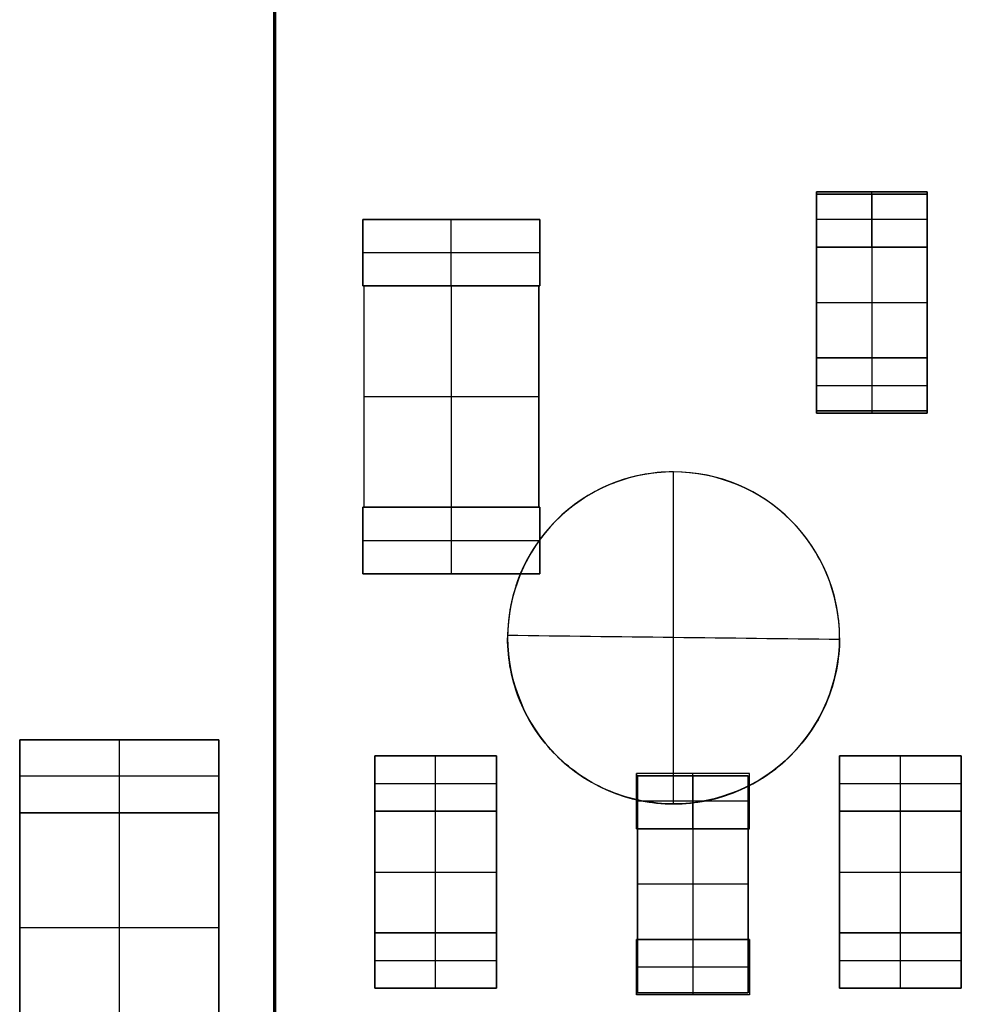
# Model space of a CAD drawing. Header units: millimetres. Extents: x -68 to 68, y -70 to 54.
# Tile 51 of 83: x -26.95 to -22.7, y -18.35 to -13.9. Entities that reach past the tile are written whole.
import ezdxf

# ---------------------------------------------------------------- set-up
doc = ezdxf.new("R2010")
doc.units = ezdxf.units.MM
doc.layers.add('Layer 01', color=7, linetype='Continuous', true_color=0x000000)

# ---------------------------------------------------------------- blocks, each defined once
blk = doc.blocks.new('User_Library-RES_0402_RES_0402_Plate_1.step')
at = {"layer": 'Layer 01', "color": 250, "true_color": 0x2d2d2d}
for p, q in [((-0.25, 0.34), (-0.25, 0.352)), ((-0.25, 0.352), (0.25, 0.352)), ((-0.25, 0.346, 0.25), (0.25, 0.346, 0.25)), ((-0.25, 0.346, -0.25), (0.25, 0.346, -0.25)), ((-0.25, 0.346, -0.25), (-0.25, 0.346, 0.25)), ((-0.25, 0.34), (0.25, 0.34)), ((0, 0.34, 0.25), (0, 0.352, 0.25)), ((0, 0.34, -0.25), (0, 0.352, -0.25)), ((0, 0.352, 0.25), (0, 0.352, -0.25)), ((0, 0.34, 0.25), (0, 0.34, -0.25)), ((0.25, 0.34), (0.25, 0.352)), ((0.25, 0.346, -0.25), (0.25, 0.346, 0.25))]:
    blk.add_line(p, q, dxfattribs=at)
for points in [[(0.25, 0.352, 0.25), (0, 0.352, 0.25), (-0.25, 0.352, 0.25)], [(-0.25, 0.352, 0.25), (-0.25, 0.346, 0.25), (-0.25, 0.34, 0.25)], [(0.25, 0.352, -0.25), (0, 0.352, -0.25), (-0.25, 0.352, -0.25)], [(-0.25, 0.352, -0.25), (-0.25, 0.346, -0.25), (-0.25, 0.34, -0.25)], [(-0.25, 0.352, 0.25), (-0.25, 0.352), (-0.25, 0.352, -0.25)], [(-0.25, 0.34, -0.25), (0, 0.34, -0.25), (0.25, 0.34, -0.25)], [(0.25, 0.34, 0.25), (0, 0.34, 0.25), (-0.25, 0.34, 0.25)], [(-0.25, 0.34, 0.25), (-0.25, 0.34), (-0.25, 0.34, -0.25)], [(0.25, 0.34, 0.25), (0.25, 0.346, 0.25), (0.25, 0.352, 0.25)], [(0.25, 0.34, -0.25), (0.25, 0.346, -0.25), (0.25, 0.352, -0.25)], [(0.25, 0.352, -0.25), (0.25, 0.352), (0.25, 0.352, 0.25)], [(0.25, 0.34, -0.25), (0.25, 0.34), (0.25, 0.34, 0.25)]]:
    blk.add_open_spline(points, degree=2, dxfattribs=at)
blk = doc.blocks.new('User_Library-RES_0402_RES_0402_Lead_1.step')
at = {"layer": 'Layer 01', "color": 254, "true_color": 0xc8c8dc}
for p, q in [((0.25, 0), (0.25, 0.35)), ((0.25, 0.35), (0.5, 0.35)), ((0.375, 0, 0.25), (0.375, 0.35, 0.25)), ((0.375, 0, -0.25), (0.375, 0.35, -0.25)), ((0.375, 0.35, 0.25), (0.375, 0.35, -0.25)), ((0.5, 0), (0.5, 0.35)), ((0.25, 0.175, -0.25), (0.25, 0.175, 0.25)), ((0.25, 0.175, 0.25), (0.5, 0.175, 0.25)), ((0.25, 0.175, -0.25), (0.5, 0.175, -0.25)), ((0.5, 0.175, -0.25), (0.5, 0.175, 0.25)), ((0.25, 0), (0.5, 0)), ((0.375, 0, 0.25), (0.375, 0, -0.25))]:
    blk.add_line(p, q, dxfattribs=at)
for points in [[(0.25, 0.35, -0.25), (0.25, 0.175, -0.25), (0.25, 0, -0.25)], [(0.25, 0, 0.25), (0.25, 0.175, 0.25), (0.25, 0.35, 0.25)], [(0.25, 0.35, 0.25), (0.25, 0.35), (0.25, 0.35, -0.25)], [(0.5, 0.35, 0.25), (0.375, 0.35, 0.25), (0.25, 0.35, 0.25)], [(0.5, 0.35, -0.25), (0.375, 0.35, -0.25), (0.25, 0.35, -0.25)], [(0.5, 0, 0.25), (0.5, 0.175, 0.25), (0.5, 0.35, 0.25)], [(0.5, 0, -0.25), (0.5, 0.175, -0.25), (0.5, 0.35, -0.25)], [(0.5, 0.35, 0.25), (0.5, 0.35), (0.5, 0.35, -0.25)], [(0.25, 0, -0.25), (0.25, 0), (0.25, 0, 0.25)], [(0.25, 0, 0.25), (0.375, 0, 0.25), (0.5, 0, 0.25)], [(0.25, 0, -0.25), (0.375, 0, -0.25), (0.5, 0, -0.25)], [(0.5, 0, -0.25), (0.5, 0), (0.5, 0, 0.25)]]:
    blk.add_open_spline(points, degree=2, dxfattribs=at)
blk = doc.blocks.new('User_Library-RES_0402_RES_0402_Body_1.step')
at = {"layer": 'Layer 01', "color": 7, "true_color": 0xffffff}
for p, q in [((-0.49, 0.34), (0.49, 0.34)), ((-0.49, 0.01), (-0.49, 0.34)), ((0, 0.34, 0.2505), (0, 0.34, -0.2505)), ((0, 0.01, 0.2505), (0, 0.34, 0.2505)), ((0, 0.01, -0.2505), (0, 0.34, -0.2505)), ((0.49, 0.34), (0.49, 0.01)), ((-0.49, 0.175, 0.2505), (0.49, 0.175, 0.2505)), ((-0.49, 0.175, 0.2505), (-0.49, 0.175, -0.2505)), ((-0.49, 0.175, -0.2505), (0.49, 0.175, -0.2505)), ((0.49, 0.175, -0.2505), (0.49, 0.175, 0.2505)), ((-0.49, 0.01), (0.49, 0.01)), ((0, 0.01, 0.2505), (0, 0.01, -0.2505))]:
    blk.add_line(p, q, dxfattribs=at)
for points in [[(0.49, 0.34, -0.2505), (0, 0.34, -0.2505), (-0.49, 0.34, -0.2505)], [(-0.49, 0.34, -0.2505), (-0.49, 0.34), (-0.49, 0.34, 0.2505)], [(-0.49, 0.34, 0.2505), (0, 0.34, 0.2505), (0.49, 0.34, 0.2505)], [(-0.49, 0.34, 0.2505), (-0.49, 0.175, 0.2505), (-0.49, 0.01, 0.2505)], [(-0.49, 0.34, -0.2505), (-0.49, 0.175, -0.2505), (-0.49, 0.01, -0.2505)], [(0.49, 0.34, 0.2505), (0.49, 0.34), (0.49, 0.34, -0.2505)], [(0.49, 0.01, 0.2505), (0.49, 0.175, 0.2505), (0.49, 0.34, 0.2505)], [(0.49, 0.01, -0.2505), (0.49, 0.175, -0.2505), (0.49, 0.34, -0.2505)], [(-0.49, 0.01, 0.2505), (0, 0.01, 0.2505), (0.49, 0.01, 0.2505)], [(-0.49, 0.01, -0.2505), (-0.49, 0.01), (-0.49, 0.01, 0.2505)], [(-0.49, 0.01, -0.2505), (0, 0.01, -0.2505), (0.49, 0.01, -0.2505)], [(0.49, 0.01, 0.2505), (0.49, 0.01), (0.49, 0.01, -0.2505)]]:
    blk.add_open_spline(points, degree=2, dxfattribs=at)
blk = doc.blocks.new('User_Library-RES_0402.step')
at = {"layer": 'Layer 01', "extrusion": (-1.15805e-23, -1.32349e-23, -1), "rotation": 359.9999999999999}
blk.add_blockref('User_Library-RES_0402_RES_0402_Lead_1.step', (0, 0), dxfattribs=at)
at = {"layer": 'Layer 01'}
for name in ['User_Library-RES_0402_RES_0402_Body_1.step', 'User_Library-RES_0402_RES_0402_Plate_1.step', 'User_Library-RES_0402_RES_0402_Lead_1.step']:
    blk.add_blockref(name, (0, 0), dxfattribs=at)
blk = doc.blocks.new('R8.step')
at = {"layer": 'Layer 01', "extrusion": (-1, -1.19249e-08, -4.37114e-08)}
blk.add_blockref('User_Library-RES_0402.step', (35.1749, 0, -36.8957), dxfattribs=at)
blk = doc.blocks.new('Extruded-14.step')
at = {"layer": 'Layer 01', "color": 9, "true_color": 0xc0c0c0}
for p, q in [((-0.275, 0.125, 0.275), (0.275, 0.125, 0.275)), ((-0.275, -0.125, 0.275), (-0.275, 0.125, 0.275)), ((0, 0.125, 0.55), (0, 0.125)), ((0, -0.125), (0, 0.125)), ((0, -0.125, 0.55), (0, 0.125, 0.55)), ((0.275, -0.125, 0.275), (0.275, 0.125, 0.275)), ((-0.275, 0), (-0.275, 0, 0.55)), ((-0.275, 0), (0.275, 0)), ((-0.275, 0, 0.55), (0.275, 0, 0.55)), ((0.275, 0), (0.275, 0, 0.55)), ((-0.275, -0.125, 0.275), (0.275, -0.125, 0.275)), ((0, -0.125, 0.55), (0, -0.125))]:
    blk.add_line(p, q, dxfattribs=at)
for points in [[(-0.275, 0.125), (-0.275, 0.125, 0.275), (-0.275, 0.125, 0.55)], [(-0.275, 0.125, 0.55), (0, 0.125, 0.55), (0.275, 0.125, 0.55)], [(0.275, 0.125), (0, 0.125), (-0.275, 0.125)], [(-0.275, -0.125, 0.55), (-0.275, 0, 0.55), (-0.275, 0.125, 0.55)], [(-0.275, 0.125), (-0.275, 0), (-0.275, -0.125)], [(0.275, 0.125, 0.55), (0.275, 0.125, 0.275), (0.275, 0.125)], [(0.275, 0.125, 0.55), (0.275, 0, 0.55), (0.275, -0.125, 0.55)], [(0.275, -0.125), (0.275, 0), (0.275, 0.125)], [(0.275, -0.125, 0.55), (0, -0.125, 0.55), (-0.275, -0.125, 0.55)], [(-0.275, -0.125, 0.55), (-0.275, -0.125, 0.275), (-0.275, -0.125)], [(-0.275, -0.125), (0, -0.125), (0.275, -0.125)], [(0.275, -0.125, 0.55), (0.275, -0.125, 0.275), (0.275, -0.125)]]:
    blk.add_open_spline(points, degree=2, dxfattribs=at)
blk = doc.blocks.new('8035386624.step')
at = {"layer": 'Layer 01'}
blk.add_blockref('Extruded-14.step', (0, 0), dxfattribs=at)
blk = doc.blocks.new('Extruded-11.step')
at = {"layer": 'Layer 01', "color": 9, "true_color": 0xcfc9b5}
for p, q in [((-0.275, -0.275, 0.275), (-0.275, 0.275, 0.275)), ((-0.275, 0.275, 0.275), (0.275, 0.275, 0.275)), ((0, 0.275, 0.55), (0, 0.275)), ((0, -0.275), (0, 0.275)), ((0, -0.275, 0.55), (0, 0.275, 0.55)), ((0.275, -0.275, 0.275), (0.275, 0.275, 0.275)), ((-0.275, 0), (-0.275, 0, 0.55)), ((-0.275, 0), (0.275, 0)), ((-0.275, 0, 0.55), (0.275, 0, 0.55)), ((0.275, 0), (0.275, 0, 0.55)), ((-0.275, -0.275, 0.275), (0.275, -0.275, 0.275)), ((0, -0.275, 0.55), (0, -0.275))]:
    blk.add_line(p, q, dxfattribs=at)
for points in [[(-0.275, -0.275, 0.55), (-0.275, 0, 0.55), (-0.275, 0.275, 0.55)], [(-0.275, 0.275, 0.55), (-0.275, 0.275, 0.275), (-0.275, 0.275)], [(-0.275, 0.275), (-0.275, 0), (-0.275, -0.275)], [(-0.275, 0.275, 0.55), (0, 0.275, 0.55), (0.275, 0.275, 0.55)], [(0.275, 0.275), (0, 0.275), (-0.275, 0.275)], [(0.275, 0.275, 0.55), (0.275, 0.275, 0.275), (0.275, 0.275)], [(0.275, 0.275, 0.55), (0.275, 0, 0.55), (0.275, -0.275, 0.55)], [(0.275, -0.275), (0.275, 0), (0.275, 0.275)], [(-0.275, -0.275), (-0.275, -0.275, 0.275), (-0.275, -0.275, 0.55)], [(0.275, -0.275, 0.55), (0, -0.275, 0.55), (-0.275, -0.275, 0.55)], [(-0.275, -0.275), (0, -0.275), (0.275, -0.275)], [(0.275, -0.275, 0.55), (0.275, -0.275, 0.275), (0.275, -0.275)]]:
    blk.add_open_spline(points, degree=2, dxfattribs=at)
blk = doc.blocks.new('6272061424.step')
at = {"layer": 'Layer 01'}
blk.add_blockref('Extruded-11.step', (0, 0), dxfattribs=at)
blk = doc.blocks.new('C178.step')
at = {"layer": 'Layer 01'}
for name, p in [('8035386624.step', (37.025, -37.3478, -2.1514)), ('6272061424.step', (37.025, -37.7478, -2.1514)), ('8035386624.step', (37.025, -38.1478, -2.1514))]:
    blk.add_blockref(name, p, dxfattribs=at)
blk = doc.blocks.new('User_Library-CAP_0603_CAP_0603_Lead_1.step')
at = {"layer": 'Layer 01', "color": 253, "true_color": 0xb4b4b4}
for p, q in [((0.5, 0), (0.5, 0.8)), ((0.5, 0.8), (0.8, 0.8)), ((0.65, 0, 0.4), (0.65, 0.8, 0.4)), ((0.65, 0, -0.4), (0.65, 0.8, -0.4)), ((0.65, 0.8, 0.4), (0.65, 0.8, -0.4)), ((0.8, 0), (0.8, 0.8)), ((0.5, 0.4, -0.4), (0.5, 0.4, 0.4)), ((0.5, 0.4, 0.4), (0.8, 0.4, 0.4)), ((0.5, 0.4, -0.4), (0.8, 0.4, -0.4)), ((0.8, 0.4, -0.4), (0.8, 0.4, 0.4)), ((0.5, 0), (0.8, 0)), ((0.65, 0, 0.4), (0.65, 0, -0.4))]:
    blk.add_line(p, q, dxfattribs=at)
for points in [[(0.5, 0.8, -0.4), (0.5, 0.4, -0.4), (0.5, 0, -0.4)], [(0.5, 0, 0.4), (0.5, 0.4, 0.4), (0.5, 0.8, 0.4)], [(0.5, 0.8, 0.4), (0.5, 0.8), (0.5, 0.8, -0.4)], [(0.8, 0.8, 0.4), (0.65, 0.8, 0.4), (0.5, 0.8, 0.4)], [(0.8, 0.8, -0.4), (0.65, 0.8, -0.4), (0.5, 0.8, -0.4)], [(0.8, 0, 0.4), (0.8, 0.4, 0.4), (0.8, 0.8, 0.4)], [(0.8, 0, -0.4), (0.8, 0.4, -0.4), (0.8, 0.8, -0.4)], [(0.8, 0.8, 0.4), (0.8, 0.8), (0.8, 0.8, -0.4)], [(0.5, 0, -0.4), (0.5, 0), (0.5, 0, 0.4)], [(0.5, 0, 0.4), (0.65, 0, 0.4), (0.8, 0, 0.4)], [(0.5, 0, -0.4), (0.65, 0, -0.4), (0.8, 0, -0.4)], [(0.8, 0, -0.4), (0.8, 0), (0.8, 0, 0.4)]]:
    blk.add_open_spline(points, degree=2, dxfattribs=at)
blk = doc.blocks.new('User_Library-CAP_0603_CAP_0603_Body_1.step')
at = {"layer": 'Layer 01', "color": 33, "true_color": 0xaf9978}
for p, q in [((-0.5, 0.795), (0.5, 0.795)), ((-0.5, 0.005), (-0.5, 0.795)), ((0, 0.795, 0.395), (0, 0.795, -0.395)), ((0, 0.005, 0.395), (0, 0.795, 0.395)), ((0, 0.005, -0.395), (0, 0.795, -0.395)), ((0.5, 0.005), (0.5, 0.795)), ((-0.5, 0.4, 0.395), (0.5, 0.4, 0.395)), ((-0.5, 0.4, -0.395), (-0.5, 0.4, 0.395)), ((-0.5, 0.4, -0.395), (0.5, 0.4, -0.395)), ((0.5, 0.4, -0.395), (0.5, 0.4, 0.395)), ((-0.5, 0.005), (0.5, 0.005)), ((0, 0.005, 0.395), (0, 0.005, -0.395))]:
    blk.add_line(p, q, dxfattribs=at)
for points in [[(0.5, 0.795, -0.395), (0, 0.795, -0.395), (-0.5, 0.795, -0.395)], [(-0.5, 0.795, -0.395), (-0.5, 0.795), (-0.5, 0.795, 0.395)], [(-0.5, 0.795, 0.395), (0, 0.795, 0.395), (0.5, 0.795, 0.395)], [(-0.5, 0.795, 0.395), (-0.5, 0.4, 0.395), (-0.5, 0.005, 0.395)], [(-0.5, 0.795, -0.395), (-0.5, 0.4, -0.395), (-0.5, 0.005, -0.395)], [(0.5, 0.795, 0.395), (0.5, 0.795), (0.5, 0.795, -0.395)], [(0.5, 0.005, 0.395), (0.5, 0.4, 0.395), (0.5, 0.795, 0.395)], [(0.5, 0.005, -0.395), (0.5, 0.4, -0.395), (0.5, 0.795, -0.395)], [(-0.5, 0.005, 0.395), (0, 0.005, 0.395), (0.5, 0.005, 0.395)], [(-0.5, 0.005, -0.395), (-0.5, 0.005), (-0.5, 0.005, 0.395)], [(-0.5, 0.005, -0.395), (0, 0.005, -0.395), (0.5, 0.005, -0.395)], [(0.5, 0.005, 0.395), (0.5, 0.005), (0.5, 0.005, -0.395)]]:
    blk.add_open_spline(points, degree=2, dxfattribs=at)
blk = doc.blocks.new('User_Library-CAP_0603.step')
at = {"layer": 'Layer 01', "extrusion": (-3.97047e-23, -4.63221e-23, -1), "rotation": 360}
blk.add_blockref('User_Library-CAP_0603_CAP_0603_Lead_1.step', (0, 0), dxfattribs=at)
at = {"layer": 'Layer 01'}
for name in ['User_Library-CAP_0603_CAP_0603_Body_1.step', 'User_Library-CAP_0603_CAP_0603_Lead_1.step']:
    blk.add_blockref(name, (0, 0), dxfattribs=at)
blk = doc.blocks.new('M14.step')
at = {"layer": 'Layer 01', "extrusion": (-1, -1.19249e-08, -4.37114e-08)}
blk.add_blockref('User_Library-CAP_0603.step', (35.6, 0.0152, -34.9959), dxfattribs=at)
blk = doc.blocks.new('C186.step')
at = {"layer": 'Layer 01'}
for name, p in [('8035386624.step', (34.925, -37.3478, -2.1514)), ('6272061424.step', (34.925, -37.7478, -2.1514)), ('8035386624.step', (34.925, -38.1478, -2.1514))]:
    blk.add_blockref(name, p, dxfattribs=at)
blk = doc.blocks.new('User_Library-CAPC_0402_CAPC_0402_Lead_1.step')
at = {"layer": 'Layer 01', "color": 254, "true_color": 0xc8c8dc}
for p, q in [((0.25, 0), (0.25, 0.51)), ((0.25, 0.51), (0.5, 0.51)), ((0.375, 0, 0.25), (0.375, 0.51, 0.25)), ((0.375, 0, -0.25), (0.375, 0.51, -0.25)), ((0.375, 0.51, 0.25), (0.375, 0.51, -0.25)), ((0.5, 0), (0.5, 0.51)), ((0.25, 0.255, -0.25), (0.25, 0.255, 0.25)), ((0.25, 0.255, 0.25), (0.5, 0.255, 0.25)), ((0.25, 0.255, -0.25), (0.5, 0.255, -0.25)), ((0.5, 0.255, -0.25), (0.5, 0.255, 0.25)), ((0.25, 0), (0.5, 0)), ((0.375, 0, 0.25), (0.375, 0, -0.25))]:
    blk.add_line(p, q, dxfattribs=at)
for points in [[(0.25, 0.51, -0.25), (0.25, 0.255, -0.25), (0.25, 0, -0.25)], [(0.25, 0, 0.25), (0.25, 0.255, 0.25), (0.25, 0.51, 0.25)], [(0.25, 0.51, 0.25), (0.25, 0.51), (0.25, 0.51, -0.25)], [(0.5, 0.51, 0.25), (0.375, 0.51, 0.25), (0.25, 0.51, 0.25)], [(0.5, 0.51, -0.25), (0.375, 0.51, -0.25), (0.25, 0.51, -0.25)], [(0.5, 0, 0.25), (0.5, 0.255, 0.25), (0.5, 0.51, 0.25)], [(0.5, 0, -0.25), (0.5, 0.255, -0.25), (0.5, 0.51, -0.25)], [(0.5, 0.51, 0.25), (0.5, 0.51), (0.5, 0.51, -0.25)], [(0.25, 0, -0.25), (0.25, 0), (0.25, 0, 0.25)], [(0.25, 0, 0.25), (0.375, 0, 0.25), (0.5, 0, 0.25)], [(0.25, 0, -0.25), (0.375, 0, -0.25), (0.5, 0, -0.25)], [(0.5, 0, -0.25), (0.5, 0), (0.5, 0, 0.25)]]:
    blk.add_open_spline(points, degree=2, dxfattribs=at)
blk = doc.blocks.new('User_Library-CAPC_0402_CAPC_0402_Body_1.step')
at = {"layer": 'Layer 01', "color": 33, "true_color": 0xaf9978}
for p, q in [((-0.49, 0.505), (0.49, 0.505)), ((-0.49, 0.005), (-0.49, 0.505)), ((0, 0.005, -0.245), (0, 0.505, -0.245)), ((0, 0.505, 0.245), (0, 0.505, -0.245)), ((0, 0.005, 0.245), (0, 0.505, 0.245)), ((0.49, 0.505), (0.49, 0.005)), ((-0.49, 0.255, -0.245), (0.49, 0.255, -0.245)), ((-0.49, 0.255, -0.245), (-0.49, 0.255, 0.245)), ((-0.49, 0.255, 0.245), (0.49, 0.255, 0.245)), ((0.49, 0.255, -0.245), (0.49, 0.255, 0.245)), ((-0.49, 0.005), (0.49, 0.005)), ((0, 0.005, 0.245), (0, 0.005, -0.245))]:
    blk.add_line(p, q, dxfattribs=at)
for points in [[(-0.49, 0.505, -0.245), (-0.49, 0.255, -0.245), (-0.49, 0.005, -0.245)], [(0.49, 0.505, -0.245), (0, 0.505, -0.245), (-0.49, 0.505, -0.245)], [(-0.49, 0.505, -0.245), (-0.49, 0.505), (-0.49, 0.505, 0.245)], [(-0.49, 0.505, 0.245), (0, 0.505, 0.245), (0.49, 0.505, 0.245)], [(-0.49, 0.005, 0.245), (-0.49, 0.255, 0.245), (-0.49, 0.505, 0.245)], [(0.49, 0.005, -0.245), (0.49, 0.255, -0.245), (0.49, 0.505, -0.245)], [(0.49, 0.505, -0.245), (0.49, 0.505), (0.49, 0.505, 0.245)], [(0.49, 0.505, 0.245), (0.49, 0.255, 0.245), (0.49, 0.005, 0.245)], [(-0.49, 0.005, -0.245), (0, 0.005, -0.245), (0.49, 0.005, -0.245)], [(0.49, 0.005, 0.245), (0, 0.005, 0.245), (-0.49, 0.005, 0.245)], [(-0.49, 0.005, 0.245), (-0.49, 0.005), (-0.49, 0.005, -0.245)], [(0.49, 0.005, -0.245), (0.49, 0.005), (0.49, 0.005, 0.245)]]:
    blk.add_open_spline(points, degree=2, dxfattribs=at)
blk = doc.blocks.new('User_Library-CAPC_0402.step')
at = {"layer": 'Layer 01', "extrusion": (0, 0, -1)}
blk.add_blockref('User_Library-CAPC_0402_CAPC_0402_Lead_1.step', (0, 0), dxfattribs=at)
at = {"layer": 'Layer 01'}
for name in ['User_Library-CAPC_0402_CAPC_0402_Body_1.step', 'User_Library-CAPC_0402_CAPC_0402_Lead_1.step']:
    blk.add_blockref(name, (0, 0), dxfattribs=at)
blk = doc.blocks.new('C183.step')
at = {"layer": 'Layer 01', "extrusion": (-1.78631e-16, 8.74227e-08, -1), "rotation": 270.0000025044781}
blk.add_blockref('User_Library-CAPC_0402.step', (-36.3428, -37.8029, 1.8514), dxfattribs=at)
blk = doc.blocks.new('Extruded-3.step')
at = {"layer": 'Layer 01', "color": 9, "true_color": 0xc0c0c0}
for p, q in [((-0.45, 0.165, 0.45), (0.45, 0.165, 0.45)), ((-0.45, -0.165, 0.45), (-0.45, 0.165, 0.45)), ((0, 0.165, 0.9), (0, 0.165)), ((0, 0.165), (0, -0.165)), ((0, 0.165, 0.9), (0, -0.165, 0.9)), ((0.45, -0.165, 0.45), (0.45, 0.165, 0.45)), ((-0.45, 0), (-0.45, 0, 0.9)), ((0.45, 0), (-0.45, 0)), ((0.45, 0, 0.9), (-0.45, 0, 0.9)), ((0.45, 0), (0.45, 0, 0.9)), ((-0.45, -0.165, 0.45), (0.45, -0.165, 0.45)), ((0, -0.165, 0.9), (0, -0.165))]:
    blk.add_line(p, q, dxfattribs=at)
for points in [[(-0.45, 0.165), (0, 0.165), (0.45, 0.165)], [(-0.45, 0.165, 0.9), (-0.45, 0.165, 0.45), (-0.45, 0.165)], [(0.45, 0.165, 0.9), (0, 0.165, 0.9), (-0.45, 0.165, 0.9)], [(-0.45, -0.165), (-0.45, 0), (-0.45, 0.165)], [(-0.45, 0.165, 0.9), (-0.45, 0, 0.9), (-0.45, -0.165, 0.9)], [(0.45, 0.165), (0.45, 0), (0.45, -0.165)], [(0.45, 0.165, 0.9), (0.45, 0.165, 0.45), (0.45, 0.165)], [(0.45, -0.165, 0.9), (0.45, 0, 0.9), (0.45, 0.165, 0.9)], [(0.45, -0.165), (0, -0.165), (-0.45, -0.165)], [(-0.45, -0.165, 0.9), (0, -0.165, 0.9), (0.45, -0.165, 0.9)], [(-0.45, -0.165), (-0.45, -0.165, 0.45), (-0.45, -0.165, 0.9)], [(0.45, -0.165, 0.9), (0.45, -0.165, 0.45), (0.45, -0.165)]]:
    blk.add_open_spline(points, degree=2, dxfattribs=at)
blk = doc.blocks.new('6271506384.step')
at = {"layer": 'Layer 01'}
blk.add_blockref('Extruded-3.step', (0, 0), dxfattribs=at)
blk = doc.blocks.new('Extruded-4.step')
at = {"layer": 'Layer 01', "color": 9, "true_color": 0xcfc9b5}
for p, q in [((-0.45, 0.52, 0.45), (0.45, 0.52, 0.45)), ((-0.45, -0.52, 0.45), (-0.45, 0.52, 0.45)), ((0, 0.52, 0.9), (0, 0.52)), ((0, 0.52), (0, -0.52)), ((0, 0.52, 0.9), (0, -0.52, 0.9)), ((0.45, -0.52, 0.45), (0.45, 0.52, 0.45)), ((-0.45, 0), (-0.45, 0, 0.9)), ((0.45, 0), (-0.45, 0)), ((0.45, 0, 0.9), (-0.45, 0, 0.9)), ((0.45, 0), (0.45, 0, 0.9)), ((-0.45, -0.52, 0.45), (0.45, -0.52, 0.45)), ((0, -0.52, 0.9), (0, -0.52))]:
    blk.add_line(p, q, dxfattribs=at)
for points in [[(-0.45, 0.52), (0, 0.52), (0.45, 0.52)], [(-0.45, 0.52, 0.9), (-0.45, 0.52, 0.45), (-0.45, 0.52)], [(0.45, 0.52, 0.9), (0, 0.52, 0.9), (-0.45, 0.52, 0.9)], [(-0.45, -0.52), (-0.45, 0), (-0.45, 0.52)], [(-0.45, 0.52, 0.9), (-0.45, 0, 0.9), (-0.45, -0.52, 0.9)], [(0.45, 0.52), (0.45, 0), (0.45, -0.52)], [(0.45, 0.52, 0.9), (0.45, 0.52, 0.45), (0.45, 0.52)], [(0.45, -0.52, 0.9), (0.45, 0, 0.9), (0.45, 0.52, 0.9)], [(0.45, -0.52), (0, -0.52), (-0.45, -0.52)], [(-0.45, -0.52, 0.9), (0, -0.52, 0.9), (0.45, -0.52, 0.9)], [(-0.45, -0.52), (-0.45, -0.52, 0.45), (-0.45, -0.52, 0.9)], [(0.45, -0.52, 0.9), (0.45, -0.52, 0.45), (0.45, -0.52)]]:
    blk.add_open_spline(points, degree=2, dxfattribs=at)
blk = doc.blocks.new('6271506144.step')
at = {"layer": 'Layer 01'}
blk.add_blockref('Extruded-4.step', (0, 0), dxfattribs=at)
blk = doc.blocks.new('C188.step')
at = {"layer": 'Layer 01'}
for name, p in [('6271506384.step', (33.4959, -37.315, -2.5014)), ('6271506144.step', (33.4959, -38, -2.5014)), ('6271506384.step', (33.4959, -38.685, -2.5014))]:
    blk.add_blockref(name, p, dxfattribs=at)
blk = doc.blocks.new('MC403-X_A_090322_MultipleBody.step')
at = {"layer": 'Layer 01'}
for name in ['R8.step', 'M14.step', 'C188.step', 'C186.step', 'C178.step', 'C183.step']:
    blk.add_blockref(name, (0, 0), dxfattribs=at)
blk = doc.blocks.new('MC403-X_A_090322_MultipleBody 090322')
at = {"layer": 'Layer 01'}
blk.add_blockref('MC403-X_A_090322_MultipleBody.step', (0, 0), dxfattribs=at)
blk = doc.blocks.new('TRO-13-001 MC403 CASTING270122')
at = {"layer": 'Layer 01', "color": 7, "true_color": 0xdde8ff}
blk.add_line((-25.8025, -44.3347, -12.35), (-25.8025, -8.3347, -12.35), dxfattribs=at)
for points in [[(-25.8077, -8.3347, -12.2), (-25.8077, -26.3347, -12.2), (-25.8077, -44.3347, -12.2)], [(-25.7973, -44.3347, -12.5), (-25.7973, -26.3347, -12.5), (-25.7973, -8.3347, -12.5)]]:
    blk.add_open_spline(points, degree=2, dxfattribs=at)
blk = doc.blocks.new('TRO-13-003 MC403 FRONT CASING270122')
at = {"layer": 'Layer 01', "color": 254, "true_color": 0xcad1ee}
for p, q in [((-24, -15.94, 20.6092), (-24, -15.94, 20.9099)), ((-24, -17.44, 20.5085), (-24, -17.44, 20.8092))]:
    blk.add_line(p, q, dxfattribs=at)
for centre, start, end in [((-24, -16.69, 20.728), 0, 180), ((-24, -16.69, 20.6908), 180, 0)]:
    blk.add_arc(centre, 0.75, start, end, dxfattribs=at)
for points, knots in [([(-23.25, -16.69, 20.8763), (-23.25, -16.492, 20.8896), (-23.3313, -16.2979, 20.9009), (-23.6087, -16.0208, 20.9133), (-23.8034, -15.9397, 20.9144), (-24.1002, -15.9402, 20.9076), (-24.1978, -15.9599, 20.9041), (-24.379, -16.0354, 20.8948), (-24.4622, -16.0913, 20.8892), (-24.6691, -16.2989, 20.8704), (-24.75, -16.4944, 20.8554), (-24.75, -16.69, 20.8423)], [-2.40767, -2.40767, -2.40767, -2.40767, -1.805752, -1.805752, -1.203835, -1.203835, -0.902876, -0.902876, -0.601917, -0.601917, 0, 0, 0, 0]), ([(-23.25, -16.69, 20.5756), (-23.25, -16.591, 20.5822), (-23.2695, -16.4938, 20.5883), (-23.3447, -16.3121, 20.5989), (-23.4004, -16.2289, 20.6032), (-23.6082, -16.0211, 20.6126), (-23.8044, -15.9399, 20.6136), (-24.0982, -15.94, 20.6069), (-24.1966, -15.9596, 20.6034), (-24.3782, -16.0349, 20.5941), (-24.4607, -16.09, 20.5885), (-24.6006, -16.2301, 20.5759), (-24.6555, -16.3126, 20.5691), (-24.7306, -16.4941, 20.5551), (-24.75, -16.5922, 20.5481), (-24.75, -16.69, 20.5415)], [0, 0, 0, 0, 0.298175, 0.298175, 0.596349, 0.596349, 1.192698, 1.192698, 1.490873, 1.490873, 1.789047, 1.789047, 2.087222, 2.087222, 2.385396, 2.385396, 2.385396, 2.385396]), ([(-23.25, -16.69, 20.8763), (-23.25, -16.789, 20.8697), (-23.2695, -16.8861, 20.8627), (-23.3446, -17.0676, 20.8489), (-23.4002, -17.1507, 20.8421), (-23.6075, -17.3584, 20.8236), (-23.8033, -17.4398, 20.8137), (-24.097, -17.4401, 20.807), (-24.1955, -17.4207, 20.8061), (-24.3773, -17.3456, 20.8069), (-24.4602, -17.2905, 20.8087), (-24.6003, -17.1504, 20.8149), (-24.6554, -17.0677, 20.8191), (-24.7306, -16.8859, 20.8296), (-24.75, -16.7878, 20.8357), (-24.75, -16.69, 20.8423)], [0, 0, 0, 0, 0.29816, 0.29816, 0.59632, 0.59632, 1.192641, 1.192641, 1.490801, 1.490801, 1.788961, 1.788961, 2.087121, 2.087121, 2.385281, 2.385281, 2.385281, 2.385281]), ([(-24.75, -16.69, 20.5415), (-24.75, -16.8855, 20.5284), (-24.669, -17.0814, 20.5172), (-24.4617, -17.2891, 20.508), (-24.3783, -17.345, 20.5062), (-24.1967, -17.4204, 20.5053), (-24.0991, -17.44, 20.5062), (-23.9011, -17.44, 20.5107), (-23.8036, -17.4205, 20.5142), (-23.6218, -17.3451, 20.5234), (-23.5387, -17.2894, 20.529), (-23.3313, -17.0819, 20.5475), (-23.25, -16.888, 20.5623), (-23.25, -16.69, 20.5756)], [0, 0, 0, 0, 0.599096, 0.599096, 0.898644, 0.898644, 1.198192, 1.198192, 1.497741, 1.497741, 1.797289, 1.797289, 2.396385, 2.396385, 2.396385, 2.396385])]:
    blk.add_open_spline(points, degree=3, knots=knots, dxfattribs=at)
for points, degree in [([(-24.0023, -15.94, 20.6091), (-24.0023, -16.44, 20.5755), (-24.0023, -16.94, 20.542), (-24.0023, -17.44, 20.5084)], 3), ([(-23.25, -16.6974, 20.5751), (-23.75, -16.6916, 20.5645), (-24.25, -16.6856, 20.5535), (-24.7499, -16.6794, 20.5422)], 3), ([(-24.75, -16.69, 20.8423), (-24.75, -16.69, 20.6919), (-24.75, -16.69, 20.5415)], 2), ([(-23.25, -16.69, 20.5756), (-23.25, -16.69, 20.726), (-23.25, -16.69, 20.8763)], 2)]:
    blk.add_open_spline(points, degree=degree, dxfattribs=at)

msp = doc.modelspace()

# ---------------------------------------------------------------- block references
at = {"layer": 'Layer 01'}
for name, p in [('TRO-13-001 MC403 CASTING270122', (0, 0)), ('TRO-13-003 MC403 FRONT CASING270122', (0, 0)), ('MC403-X_A_090322_MultipleBody 090322', (-60, 20, 1.6014))]:
    msp.add_blockref(name, p, dxfattribs=at)

doc.saveas('drawing.dxf')
